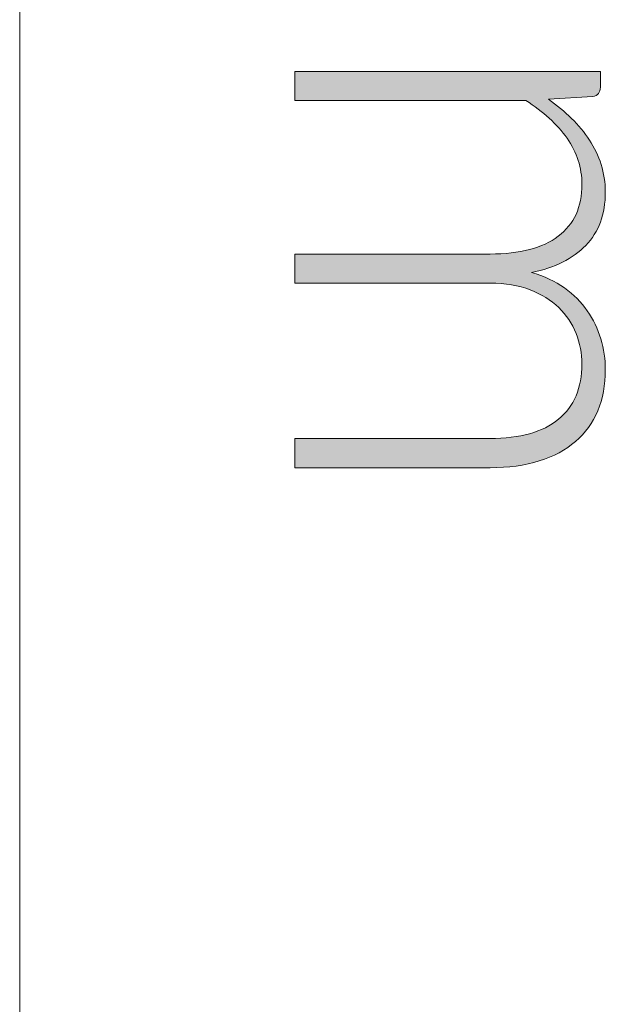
# Model space of a CAD drawing. Header units: inches. Extents: x 68.2 to 135.4, y -188.1 to -99.5.
# Tile 4 of 9: x 132 to 134.8, y -149.4 to -144.6. Entities that reach past the tile are written whole.
import ezdxf

# ---------------------------------------------------------------- set-up
doc = ezdxf.new("R2010")
doc.units = ezdxf.units.IN
doc.header["$MEASUREMENT"] = 0
doc.layers.add('Capa 1', color=7, linetype='Continuous')

# ---------------------------------------------------------------- blocks, each defined once
blk = doc.blocks.new('block 4')
at = {"layer": 'Capa 1'}
h = blk.add_hatch(color=251, dxfattribs=at)
h.dxf.hatch_style = 2
edge = h.paths.add_edge_path()
edge.add_spline(control_points=[(133.2794, -144.8938), (133.2794, -144.8938), (134.747, -144.8938), (134.747, -144.8938), (134.747, -144.8938), (134.747, -144.9703), (134.747, -144.9703), (134.747, -144.9958), (134.7346, -145.0106), (134.7101, -145.0147), (134.7101, -145.0147), (134.4979, -145.0278), (134.4979, -145.0278), (134.5382, -145.0564), (134.5751, -145.0871), (134.6085, -145.1195), (134.6419, -145.1519), (134.6705, -145.1867), (134.6946, -145.2235), (134.7187, -145.2604), (134.7373, -145.2997), (134.7508, -145.3413), (134.7639, -145.383), (134.7708, -145.4271), (134.7708, -145.4733), (134.7708, -145.5804), (134.7394, -145.6662), (134.6771, -145.73), (134.6147, -145.794), (134.5279, -145.8371), (134.4166, -145.8598), (134.4776, -145.8774), (134.5303, -145.9022), (134.5744, -145.9342), (134.6188, -145.9663), (134.6553, -146.0028), (134.6843, -146.0438), (134.7132, -146.0851), (134.7349, -146.1299), (134.7494, -146.1788), (134.7635, -146.2274), (134.7708, -146.277), (134.7708, -146.328), (134.7708, -146.4007), (134.7587, -146.4662), (134.7346, -146.524), (134.7105, -146.5819), (134.6746, -146.6312), (134.6274, -146.6722), (134.5802, -146.7128), (134.5224, -146.7438), (134.4535, -146.7655), (134.3846, -146.7873), (134.306, -146.7979), (134.2175, -146.7979), (134.2175, -146.7979), (133.2794, -146.7979), (133.2794, -146.7979), (133.2794, -146.7979), (133.2794, -146.6577), (133.2794, -146.6577), (133.2794, -146.6577), (134.2175, -146.6577), (134.2175, -146.6577), (134.3611, -146.6577), (134.4703, -146.6267), (134.5458, -146.565), (134.6209, -146.503), (134.6584, -146.4145), (134.6584, -146.2994), (134.6584, -146.2484), (134.6491, -146.1995), (134.6305, -146.1527), (134.6119, -146.1058), (134.584, -146.0645), (134.5472, -146.0286), (134.5103, -145.9928), (134.4645, -145.9642), (134.4094, -145.9432), (134.3542, -145.9222), (134.2902, -145.9115), (134.2175, -145.9115), (134.2175, -145.9115), (133.2794, -145.9115), (133.2794, -145.9115), (133.2794, -145.9115), (133.2794, -145.7713), (133.2794, -145.7713), (133.2794, -145.7713), (134.2175, -145.7713), (134.2175, -145.7713), (134.3601, -145.7713), (134.4693, -145.7427), (134.5451, -145.6859), (134.6206, -145.6287), (134.6584, -145.5456), (134.6584, -145.4364), (134.6584, -145.3568), (134.6347, -145.2831), (134.5871, -145.2153), (134.5392, -145.1474), (134.4731, -145.0871), (134.3887, -145.0337), (134.3887, -145.0337), (133.2794, -145.0337), (133.2794, -145.0337), (133.2794, -145.0337), (133.2794, -144.8938), (133.2794, -144.8938)], knot_values=[0, 0, 0, 0, 1, 1, 1, 2, 2, 2, 3, 3, 3, 4, 4, 4, 5, 5, 5, 6, 6, 6, 7, 7, 7, 8, 8, 8, 9, 9, 9, 10, 10, 10, 11, 11, 11, 12, 12, 12, 13, 13, 13, 14, 14, 14, 15, 15, 15, 16, 16, 16, 17, 17, 17, 18, 18, 18, 19, 19, 19, 20, 20, 20, 21, 21, 21, 22, 22, 22, 23, 23, 23, 24, 24, 24, 25, 25, 25, 26, 26, 26, 27, 27, 27, 28, 28, 28, 29, 29, 29, 30, 30, 30, 31, 31, 31, 32, 32, 32, 33, 33, 33, 34, 34, 34, 35, 35, 35, 36, 36, 36, 36], degree=3, periodic=1)
at = {"layer": 'Capa 1', "lineweight": 0}
blk.add_open_spline([(133.2794, -144.8938), (133.2794, -144.8938), (134.747, -144.8938), (134.747, -144.8938), (134.747, -144.8938), (134.747, -144.9703), (134.747, -144.9703), (134.747, -144.9958), (134.7346, -145.0106), (134.7101, -145.0147), (134.7101, -145.0147), (134.4979, -145.0278), (134.4979, -145.0278), (134.5382, -145.0564), (134.5751, -145.0871), (134.6085, -145.1195), (134.6419, -145.1519), (134.6705, -145.1867), (134.6946, -145.2235), (134.7187, -145.2604), (134.7373, -145.2997), (134.7508, -145.3413), (134.7639, -145.383), (134.7708, -145.4271), (134.7708, -145.4733), (134.7708, -145.5804), (134.7394, -145.6662), (134.6771, -145.73), (134.6147, -145.794), (134.5279, -145.8371), (134.4166, -145.8598), (134.4776, -145.8774), (134.5303, -145.9022), (134.5744, -145.9342), (134.6188, -145.9663), (134.6553, -146.0028), (134.6843, -146.0438), (134.7132, -146.0851), (134.7349, -146.1299), (134.7494, -146.1788), (134.7635, -146.2274), (134.7708, -146.277), (134.7708, -146.328), (134.7708, -146.4007), (134.7587, -146.4662), (134.7346, -146.524), (134.7105, -146.5819), (134.6746, -146.6312), (134.6274, -146.6722), (134.5802, -146.7128), (134.5224, -146.7438), (134.4535, -146.7655), (134.3846, -146.7873), (134.306, -146.7979), (134.2175, -146.7979), (134.2175, -146.7979), (133.2794, -146.7979), (133.2794, -146.7979), (133.2794, -146.7979), (133.2794, -146.6577), (133.2794, -146.6577), (133.2794, -146.6577), (134.2175, -146.6577), (134.2175, -146.6577), (134.3611, -146.6577), (134.4703, -146.6267), (134.5458, -146.565), (134.6209, -146.503), (134.6584, -146.4145), (134.6584, -146.2994), (134.6584, -146.2484), (134.6491, -146.1995), (134.6305, -146.1527), (134.6119, -146.1058), (134.584, -146.0645), (134.5472, -146.0286), (134.5103, -145.9928), (134.4645, -145.9642), (134.4094, -145.9432), (134.3542, -145.9222), (134.2902, -145.9115), (134.2175, -145.9115), (134.2175, -145.9115), (133.2794, -145.9115), (133.2794, -145.9115), (133.2794, -145.9115), (133.2794, -145.7713), (133.2794, -145.7713), (133.2794, -145.7713), (134.2175, -145.7713), (134.2175, -145.7713), (134.3601, -145.7713), (134.4693, -145.7427), (134.5451, -145.6859), (134.6206, -145.6287), (134.6584, -145.5456), (134.6584, -145.4364), (134.6584, -145.3568), (134.6347, -145.2831), (134.5871, -145.2153), (134.5392, -145.1474), (134.4731, -145.0871), (134.3887, -145.0337), (134.3887, -145.0337), (133.2794, -145.0337), (133.2794, -145.0337), (133.2794, -145.0337), (133.2794, -144.8938), (133.2794, -144.8938)], degree=3, knots=[0, 0, 0, 0, 1, 1, 1, 2, 2, 2, 3, 3, 3, 4, 4, 4, 5, 5, 5, 6, 6, 6, 7, 7, 7, 8, 8, 8, 9, 9, 9, 10, 10, 10, 11, 11, 11, 12, 12, 12, 13, 13, 13, 14, 14, 14, 15, 15, 15, 16, 16, 16, 17, 17, 17, 18, 18, 18, 19, 19, 19, 20, 20, 20, 21, 21, 21, 22, 22, 22, 23, 23, 23, 24, 24, 24, 25, 25, 25, 26, 26, 26, 27, 27, 27, 28, 28, 28, 29, 29, 29, 30, 30, 30, 31, 31, 31, 32, 32, 32, 33, 33, 33, 34, 34, 34, 35, 35, 35, 36, 36, 36, 36], dxfattribs=at)

msp = doc.modelspace()

# ---------------------------------------------------------------- linework, layer by layer
at = {"layer": 'Capa 1', "color": 251, "lineweight": 9}
msp.add_lwpolyline([(131.9582, -107.4952), (131.9582, -188.0471)], dxfattribs=at)

# ---------------------------------------------------------------- block references
at = {"layer": 'Capa 1'}
msp.add_blockref('block 4', (0, 0), dxfattribs=at)

doc.saveas('drawing.dxf')
